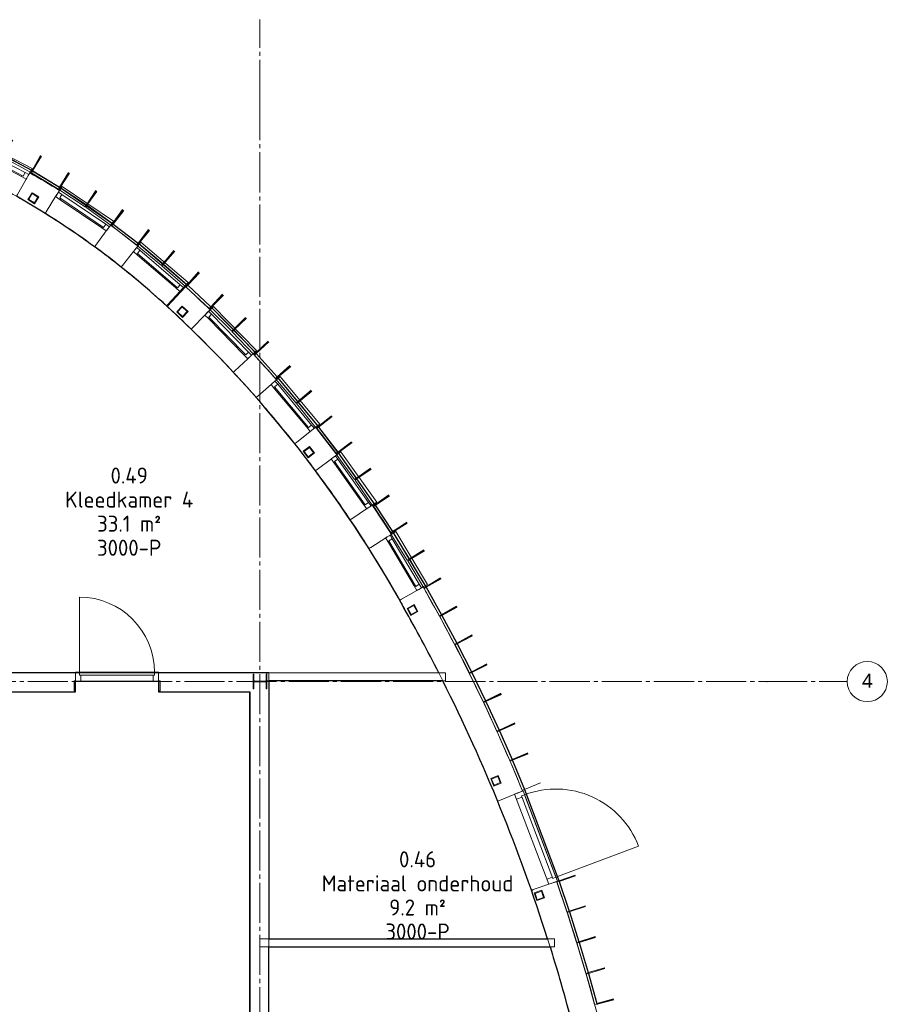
# Model space of a CAD drawing. Header units: millimetres. Extents: x -20518 to 270852, y -121463 to 37725.
# Tile 31 of 33: x 49245 to 60052, y 25265 to 37533. Entities that reach past the tile are written whole.
import ezdxf
from ezdxf.enums import TextEntityAlignment as Align

# ---------------------------------------------------------------- set-up
doc = ezdxf.new("R2010")
doc.units = ezdxf.units.MM
doc.linetypes.add('B0204', pattern=[650, 500, -50, 50, -50])
for name, color, linetype in [('21 Buitenwanden', 3, 'Continuous'), ('21 Buitenwanden Deuren', 7, 'Continuous'), ('21 Buitenwanden Ramen', 7, 'Continuous'), ('22 C Binnenwanden', 2, 'Continuous'), ('28 Draagconstructies', 5, 'Continuous'), ('A Stramien', 8, 'Continuous'), ('Info Algemeen', 7, 'Continuous'), ('X-BT$1----_Ruimtegegevens', 7, 'Continuous')]:
    doc.layers.add(name, color=color, linetype=linetype)
doc.layers.add('BL$8-BVO-polylijn', color=160, linetype='Continuous', plot=False)
doc.layers.add('BL$8-GO--polylijnen', color=10, linetype='Continuous', plot=False)
for name, color, linetype, lineweight in [('X-BT$23A__RuimteElement', 7, 'Continuous', 0), ('X-BT$23F__RuimteElement', 7, 'Continuous', 0), ('X-BT$23m2_RuimteElement', 7, 'Continuous', 0), ('X-BT$23NR__Ruimtenummer', 1, 'Continuous', 0), ('X-BT$23P__Algemeen', 1, 'Continuous', 0)]:
    doc.layers.add(name, color=color, linetype=linetype, lineweight=lineweight)
doc.styles.add('GENERATED_STYLE_2', font='arial.ttf')
doc.styles.add('Isocpeur', font='isocpeur.ttf')

# ---------------------------------------------------------------- blocks, each defined once
blk = doc.blocks.new('Wall_83_1', base_point=(97227, 37216))
at = {"layer": '21 Buitenwanden', "linetype": 'Continuous', "lineweight": 0, "flags": 128}
for points in [[(97227, 37216), (97212, 37190)], [(97212, 37190), (97555, 36999)], [(97569, 37025), (97227, 37216)], [(97555, 36999), (97569, 37025)]]:
    blk.add_lwpolyline(points, dxfattribs=at)
blk = doc.blocks.new('Wall_84_1', base_point=(97920, 36812))
at = {"layer": '21 Buitenwanden', "linetype": 'Continuous', "lineweight": 0, "flags": 128}
for points in [[(97920, 36812), (97903, 36787)], [(98247, 36596), (97920, 36812)], [(97903, 36787), (98230, 36571)], [(98230, 36571), (98247, 36596)]]:
    blk.add_lwpolyline(points, dxfattribs=at)
blk = doc.blocks.new('Wall_85_1', base_point=(98254, 36591))
at = {"layer": '21 Buitenwanden', "linetype": 'Continuous', "lineweight": 0, "flags": 128}
for points in [[(98254, 36591), (98237, 36567)], [(98237, 36567), (98556, 36339)], [(98573, 36364), (98254, 36591)], [(98556, 36339), (98573, 36364)]]:
    blk.add_lwpolyline(points, dxfattribs=at)
blk = doc.blocks.new('Wall_86_1', base_point=(98899, 36114))
at = {"layer": '21 Buitenwanden', "linetype": 'Continuous', "lineweight": 0, "flags": 128}
for points in [[(98899, 36114), (98880, 36091)], [(98880, 36091), (99182, 35842)], [(99201, 35865), (98899, 36114)], [(99182, 35842), (99201, 35865)]]:
    blk.add_lwpolyline(points, dxfattribs=at)
blk = doc.blocks.new('Wall_87_1', base_point=(99208, 35859))
at = {"layer": '21 Buitenwanden', "linetype": 'Continuous', "lineweight": 0, "flags": 128}
for points in [[(99208, 35859), (99188, 35836)], [(99188, 35836), (99483, 35578)], [(99503, 35600), (99208, 35859)], [(99483, 35578), (99503, 35600)]]:
    blk.add_lwpolyline(points, dxfattribs=at)
blk = doc.blocks.new('Wall_88_1', base_point=(99802, 35320))
at = {"layer": '21 Buitenwanden', "linetype": 'Continuous', "lineweight": 0, "flags": 128}
for points in [[(99802, 35320), (99781, 35298)], [(99781, 35298), (100058, 35022)], [(100080, 35043), (99802, 35320)], [(100058, 35022), (100080, 35043)]]:
    blk.add_lwpolyline(points, dxfattribs=at)
blk = doc.blocks.new('Wall_89_1', base_point=(100086, 35037))
at = {"layer": '21 Buitenwanden', "linetype": 'Continuous', "lineweight": 0, "flags": 128}
for points in [[(100086, 35037), (100064, 35016)], [(100064, 35016), (100334, 34731)], [(100355, 34752), (100086, 35037)], [(100334, 34731), (100355, 34752)]]:
    blk.add_lwpolyline(points, dxfattribs=at)
blk = doc.blocks.new('Wall_90_1', base_point=(100629, 34447))
at = {"layer": '21 Buitenwanden', "linetype": 'Continuous', "lineweight": 0, "flags": 128}
for points in [[(100629, 34447), (100606, 34427)], [(100606, 34427), (100859, 34128)], [(100882, 34147), (100629, 34447)], [(100859, 34128), (100882, 34147)]]:
    blk.add_lwpolyline(points, dxfattribs=at)
blk = doc.blocks.new('Wall_91_1', base_point=(100888, 34141))
at = {"layer": '21 Buitenwanden', "linetype": 'Continuous', "lineweight": 0, "flags": 128}
for points in [[(100888, 34141), (100864, 34122)], [(100864, 34122), (101110, 33816)], [(101133, 33835), (100888, 34141)], [(101110, 33816), (101133, 33835)]]:
    blk.add_lwpolyline(points, dxfattribs=at)
blk = doc.blocks.new('Wall_92_1', base_point=(101382, 33509))
at = {"layer": '21 Buitenwanden', "linetype": 'Continuous', "lineweight": 0, "flags": 128}
for points in [[(101382, 33509), (101357, 33491)], [(101611, 33191), (101382, 33509)], [(101357, 33491), (101587, 33173)], [(101587, 33173), (101611, 33191)]]:
    blk.add_lwpolyline(points, dxfattribs=at)
blk = doc.blocks.new('Wall_93_1', base_point=(101616, 33184))
at = {"layer": '21 Buitenwanden', "linetype": 'Continuous', "lineweight": 0, "flags": 128}
for points in [[(101616, 33184), (101592, 33167)], [(101592, 33167), (101814, 32843)], [(101838, 32860), (101616, 33184)], [(101814, 32843), (101838, 32860)]]:
    blk.add_lwpolyline(points, dxfattribs=at)
blk = doc.blocks.new('Wall_94_1', base_point=(102063, 32517))
at = {"layer": '21 Buitenwanden', "linetype": 'Continuous', "lineweight": 0, "flags": 128}
for points in [[(102063, 32517), (102037, 32501)], [(102270, 32184), (102063, 32517)], [(102037, 32501), (102244, 32168)], [(102244, 32168), (102270, 32184)]]:
    blk.add_lwpolyline(points, dxfattribs=at)
blk = doc.blocks.new('Wall_95_1', base_point=(102274, 32177))
at = {"layer": '21 Buitenwanden', "linetype": 'Continuous', "lineweight": 0, "flags": 128}
for points in [[(102274, 32177), (102249, 32161)], [(102249, 32161), (102448, 31824)], [(102474, 31839), (102274, 32177)], [(102448, 31824), (102474, 31839)]]:
    blk.add_lwpolyline(points, dxfattribs=at)
blk = doc.blocks.new('Wall_151_1', base_point=(102719, 30718))
at = {"layer": '22 C Binnenwanden', "linetype": 'Continuous', "lineweight": 0, "flags": 128}
for points in [[(102719, 30768), (100494, 30768)], [(100494, 30668), (100494, 30768)], [(102719, 30668), (102719, 30768)], [(100494, 30668), (102719, 30668)]]:
    blk.add_lwpolyline(points, dxfattribs=at)
blk = doc.blocks.new('Wall_166_1', base_point=(104078, 27350))
at = {"layer": '22 C Binnenwanden', "linetype": 'Continuous', "lineweight": 0, "flags": 128}
for points in [[(104078, 27450), (100409, 27450)], [(100409, 27450), (100409, 27350)], [(104078, 27350), (104078, 27450)], [(100409, 27350), (104078, 27350)]]:
    blk.add_lwpolyline(points, dxfattribs=at)
blk = doc.blocks.new('R1a metaal 16_2')
at = {"layer": '21 Buitenwanden Ramen', "linetype": 'Continuous', "lineweight": 0}
for p, q in [((-384, 25), (-386, 85)), ((-386, 85), (386, 85)), ((-383, 0), (-330, 0)), ((-381, -65), (-383, 0)), ((-383, 0), (-383, -13)), ((-330, 0), (-330, -50)), ((-330, 0), (330, 0)), ((330, -50), (330, 0)), ((330, 0), (383, 0)), ((383, 0), (381, -65)), ((383, 0), (383, -13)), ((386, 85), (384, 25)), ((-383, -13), (-382, -41)), ((-382, -41), (-382, -51)), ((-382, -51), (-381, -65)), ((-313, -65), (-381, -65)), ((-330, -50), (-313, -50)), ((-330, -50), (330, -50)), ((-330, -50), (330, -50)), ((-313, -50), (-313, -65)), ((313, -65), (-313, -65)), ((313, -65), (313, -50)), ((313, -50), (330, -50)), ((381, -65), (313, -65)), ((382, -51), (381, -65)), ((383, -13), (382, -41)), ((382, -41), (382, -51))]:
    blk.add_line(p, q, dxfattribs=at)
blk.add_arc((0, -10583), 10278, 87.9254, 92.0746, dxfattribs=at)
blk.add_arc((0, -10583), 10278, 87.9254, 92.0746, dxfattribs=at)
blk = doc.blocks.new('R1a metaal 16_3')
at = {"layer": '21 Buitenwanden Ramen', "linetype": 'Continuous', "lineweight": 0}
for p, q in [((-384, 25), (-386, 85)), ((-386, 85), (386, 85)), ((-383, 0), (-330, 0)), ((-381, -65), (-383, 0)), ((-383, 0), (-383, -13)), ((-330, 0), (-330, -50)), ((-330, 0), (330, 0)), ((330, -50), (330, 0)), ((330, 0), (383, 0)), ((383, 0), (381, -65)), ((383, 0), (383, -13)), ((386, 85), (384, 25)), ((-383, -13), (-382, -41)), ((-382, -41), (-382, -51)), ((-382, -51), (-381, -65)), ((-313, -65), (-381, -65)), ((-330, -50), (-313, -50)), ((-330, -50), (330, -50)), ((-330, -50), (330, -50)), ((-313, -50), (-313, -65)), ((313, -65), (-313, -65)), ((313, -65), (313, -50)), ((313, -50), (330, -50)), ((381, -65), (313, -65)), ((382, -51), (381, -65)), ((383, -13), (382, -41)), ((382, -41), (382, -51))]:
    blk.add_line(p, q, dxfattribs=at)
blk.add_arc((0, -10583), 10278, 87.9254, 92.0746, dxfattribs=at)
blk.add_arc((0, -10583), 10278, 87.9254, 92.0746, dxfattribs=at)
blk = doc.blocks.new('R1a metaal 16_4')
at = {"layer": '21 Buitenwanden Ramen', "linetype": 'Continuous', "lineweight": 0}
for p, q in [((-384, 25), (-386, 85)), ((-386, 85), (386, 85)), ((-383, 0), (-330, 0)), ((-381, -65), (-383, 0)), ((-383, 0), (-383, -13)), ((-330, 0), (-330, -50)), ((-330, 0), (330, 0)), ((330, -50), (330, 0)), ((330, 0), (383, 0)), ((383, 0), (381, -65)), ((383, 0), (383, -13)), ((386, 85), (384, 25)), ((-383, -13), (-382, -41)), ((-382, -41), (-382, -51)), ((-382, -51), (-381, -65)), ((-313, -65), (-381, -65)), ((-330, -50), (-313, -50)), ((-330, -50), (330, -50)), ((-330, -50), (330, -50)), ((-313, -50), (-313, -65)), ((313, -65), (-313, -65)), ((313, -65), (313, -50)), ((313, -50), (330, -50)), ((381, -65), (313, -65)), ((382, -51), (381, -65)), ((383, -13), (382, -41)), ((382, -41), (382, -51))]:
    blk.add_line(p, q, dxfattribs=at)
blk.add_arc((0, -10583), 10278, 87.9254, 92.0746, dxfattribs=at)
blk.add_arc((0, -10583), 10278, 87.9254, 92.0746, dxfattribs=at)
blk = doc.blocks.new('R1a metaal 16_5')
at = {"layer": '21 Buitenwanden Ramen', "linetype": 'Continuous', "lineweight": 0}
for p, q in [((-384, 25), (-386, 85)), ((-386, 85), (386, 85)), ((-383, 0), (-330, 0)), ((-381, -65), (-383, 0)), ((-383, 0), (-383, -13)), ((-330, 0), (-330, -50)), ((-330, 0), (330, 0)), ((330, -50), (330, 0)), ((330, 0), (383, 0)), ((383, 0), (381, -65)), ((383, 0), (383, -13)), ((386, 85), (384, 25)), ((-383, -13), (-382, -41)), ((-382, -41), (-382, -51)), ((-382, -51), (-381, -65)), ((-313, -65), (-381, -65)), ((-330, -50), (-313, -50)), ((-330, -50), (330, -50)), ((-330, -50), (330, -50)), ((-313, -50), (-313, -65)), ((313, -65), (-313, -65)), ((313, -65), (313, -50)), ((313, -50), (330, -50)), ((381, -65), (313, -65)), ((382, -51), (381, -65)), ((383, -13), (382, -41)), ((382, -41), (382, -51))]:
    blk.add_line(p, q, dxfattribs=at)
blk.add_arc((0, -10583), 10278, 87.9254, 92.0746, dxfattribs=at)
blk.add_arc((0, -10583), 10278, 87.9254, 92.0746, dxfattribs=at)
blk = doc.blocks.new('Wall_200_1', base_point=(99445, 35611))
at = {"layer": '21 Buitenwanden', "linetype": 'Continuous', "lineweight": 0}
for p, q in [((95752, 37807), (95744, 37783)), ((95723, 37722), (95650, 37513)), ((95727, 37735), (95723, 37722)), ((95730, 37744), (95727, 37735)), ((95740, 37771), (95730, 37744)), ((95744, 37783), (95740, 37771)), ((95646, 37501), (95642, 37489)), ((95650, 37513), (95646, 37501)), ((96433, 37447), (96346, 37244)), ((96439, 37460), (96433, 37447)), ((96443, 37469), (96439, 37460)), ((96454, 37495), (96443, 37469)), ((96459, 37507), (96454, 37495)), ((96469, 37530), (96459, 37507)), ((96845, 37318), (96833, 37292)), ((96850, 37329), (96845, 37318)), ((96861, 37352), (96850, 37329)), ((96341, 37232), (96336, 37221)), ((96346, 37244), (96341, 37232)), ((96822, 37271), (96727, 37071)), ((96828, 37283), (96822, 37271)), ((96833, 37292), (96828, 37283)), ((96722, 37060), (96716, 37049)), ((96727, 37071), (96722, 37060)), ((97504, 36930), (97497, 36918)), ((97509, 36938), (97504, 36930)), ((97523, 36963), (97509, 36938)), ((97530, 36974), (97523, 36963)), ((97542, 36996), (97530, 36974)), ((97497, 36918), (97388, 36726)), ((97382, 36715), (97376, 36704)), ((97388, 36726), (97382, 36715)), ((97864, 36699), (97747, 36511)), ((97872, 36710), (97864, 36699)), ((97877, 36719), (97872, 36710)), ((97892, 36743), (97877, 36719)), ((97899, 36754), (97892, 36743)), ((97912, 36775), (97899, 36754)), ((97740, 36501), (97734, 36490)), ((97747, 36511), (97740, 36501)), ((98534, 36324), (98526, 36314)), ((98548, 36344), (98534, 36324)), ((98495, 36272), (98365, 36093)), ((98504, 36283), (98495, 36272)), ((98509, 36291), (98504, 36283)), ((98526, 36314), (98509, 36291)), ((98357, 36083), (98350, 36073)), ((98365, 36093), (98357, 36083)), ((98889, 36084), (98874, 36065)), ((98833, 36014), (98696, 35841)), ((98842, 36025), (98833, 36014)), ((98848, 36033), (98842, 36025)), ((98866, 36055), (98848, 36033)), ((98874, 36065), (98866, 36055)), ((98688, 35831), (98680, 35821)), ((98696, 35841), (98688, 35831)), ((99473, 35585), (99456, 35566)), ((99412, 35519), (99263, 35356)), ((99422, 35529), (99412, 35519)), ((99429, 35536), (99422, 35529)), ((99448, 35557), (99429, 35536)), ((99456, 35566), (99448, 35557)), ((99254, 35347), (99246, 35338)), ((99263, 35356), (99254, 35347))]:
    blk.add_line(p, q, dxfattribs=at)
for radius, start, end in [(10614, 70.9407, 72.9797), (10278, 70.9407, 72.959), (10614, 64.4674, 66.7914), (10278, 64.4674, 66.7914), (10614, 57.9925, 60.3181), (10278, 57.9925, 60.3181), (10614, 51.5292, 53.8432), (10278, 51.5292, 53.8432)]:
    blk.add_arc((92286, 27774), radius, start, end, dxfattribs=at)
at = {"layer": '21 Buitenwanden Ramen', "linetype": 'Continuous', "lineweight": 0, "zscale": 1000}
for name, p, rotation in [('R1a metaal 16_5', (96101, 37645), 338.8660428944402), ('R1a metaal 16_4', (97190, 37152), 332.3927291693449), ('R1a metaal 16_3', (98216, 36539), 325.9178678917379)]:
    blk.add_blockref(name, p, dxfattribs=dict(at, rotation=rotation))
at = {"layer": '21 Buitenwanden Ramen', "linetype": 'Continuous', "lineweight": 0, "xscale": -1, "zscale": 1000, "rotation": 319.4545276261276}
blk.add_blockref('R1a metaal 16_2', (99165, 35816), dxfattribs=at)
blk = doc.blocks.new('R1a metaal 16_6')
at = {"layer": '21 Buitenwanden Ramen', "linetype": 'Continuous', "lineweight": 0}
for p, q in [((-383, 25), (-385, 85)), ((-385, 85), (385, 85)), ((-383, 0), (-330, 0)), ((-381, -65), (-383, 0)), ((-383, 0), (-382, -13)), ((-330, 0), (-330, -50)), ((-330, 0), (330, 0)), ((330, -50), (330, 0)), ((330, 0), (383, 0)), ((383, 0), (381, -65)), ((383, 0), (382, -13)), ((385, 85), (383, 25)), ((-382, -13), (-382, -41)), ((-382, -41), (-381, -51)), ((-381, -51), (-381, -65)), ((-313, -65), (-381, -65)), ((-330, -50), (-313, -50)), ((-330, -50), (330, -50)), ((-330, -50), (330, -50)), ((-313, -50), (-313, -65)), ((313, -65), (-313, -65)), ((313, -65), (313, -50)), ((313, -50), (330, -50)), ((381, -65), (313, -65)), ((382, -41), (381, -51)), ((381, -51), (381, -65)), ((382, -13), (382, -41))]:
    blk.add_line(p, q, dxfattribs=at)
blk.add_arc((0, -15208), 14902, 88.5588, 91.4412, dxfattribs=at)
blk.add_arc((0, -15208), 14902, 88.5588, 91.4412, dxfattribs=at)
blk = doc.blocks.new('R1a metaal 16_7')
at = {"layer": '21 Buitenwanden Ramen', "linetype": 'Continuous', "lineweight": 0}
for p, q in [((-383, 25), (-385, 85)), ((-385, 85), (385, 85)), ((-383, 0), (-330, 0)), ((-381, -65), (-383, 0)), ((-383, 0), (-382, -13)), ((-330, 0), (-330, -50)), ((-330, 0), (330, 0)), ((330, -50), (330, 0)), ((330, 0), (383, 0)), ((383, 0), (381, -65)), ((383, 0), (382, -13)), ((385, 85), (383, 25)), ((-382, -13), (-382, -41)), ((-382, -41), (-381, -51)), ((-381, -51), (-381, -65)), ((-313, -65), (-381, -65)), ((-330, -50), (-313, -50)), ((-330, -50), (330, -50)), ((-330, -50), (330, -50)), ((-313, -50), (-313, -65)), ((313, -65), (-313, -65)), ((313, -65), (313, -50)), ((313, -50), (330, -50)), ((381, -65), (313, -65)), ((382, -41), (381, -51)), ((381, -51), (381, -65)), ((382, -13), (382, -41))]:
    blk.add_line(p, q, dxfattribs=at)
blk.add_arc((0, -15208), 14902, 88.5588, 91.4412, dxfattribs=at)
blk.add_arc((0, -15208), 14902, 88.5588, 91.4412, dxfattribs=at)
blk = doc.blocks.new('R1a metaal 16_8')
at = {"layer": '21 Buitenwanden Ramen', "linetype": 'Continuous', "lineweight": 0}
for p, q in [((-383, 25), (-385, 85)), ((-385, 85), (385, 85)), ((-383, 0), (-330, 0)), ((-381, -65), (-383, 0)), ((-383, 0), (-382, -13)), ((-330, 0), (-330, -50)), ((-330, 0), (330, 0)), ((330, -50), (330, 0)), ((330, 0), (383, 0)), ((383, 0), (381, -65)), ((383, 0), (382, -13)), ((385, 85), (383, 25)), ((-382, -13), (-382, -41)), ((-382, -41), (-381, -51)), ((-381, -51), (-381, -65)), ((-313, -65), (-381, -65)), ((-330, -50), (-313, -50)), ((-330, -50), (330, -50)), ((-330, -50), (330, -50)), ((-313, -50), (-313, -65)), ((313, -65), (-313, -65)), ((313, -65), (313, -50)), ((313, -50), (330, -50)), ((381, -65), (313, -65)), ((382, -41), (381, -51)), ((381, -51), (381, -65)), ((382, -13), (382, -41))]:
    blk.add_line(p, q, dxfattribs=at)
blk.add_arc((0, -15208), 14902, 88.5588, 91.4412, dxfattribs=at)
blk.add_arc((0, -15208), 14902, 88.5588, 91.4412, dxfattribs=at)
blk = doc.blocks.new('R1a metaal 16_9')
at = {"layer": '21 Buitenwanden Ramen', "linetype": 'Continuous', "lineweight": 0}
for p, q in [((-383, 25), (-385, 85)), ((-385, 85), (385, 85)), ((-383, 0), (-330, 0)), ((-381, -65), (-383, 0)), ((-383, 0), (-382, -13)), ((-330, 0), (-330, -50)), ((-330, 0), (330, 0)), ((330, -50), (330, 0)), ((330, 0), (383, 0)), ((383, 0), (381, -65)), ((383, 0), (382, -13)), ((385, 85), (383, 25)), ((-382, -13), (-382, -41)), ((-382, -41), (-381, -51)), ((-381, -51), (-381, -65)), ((-313, -65), (-381, -65)), ((-330, -50), (-313, -50)), ((-330, -50), (330, -50)), ((-330, -50), (330, -50)), ((-313, -50), (-313, -65)), ((313, -65), (-313, -65)), ((313, -65), (313, -50)), ((313, -50), (330, -50)), ((381, -65), (313, -65)), ((382, -41), (381, -51)), ((381, -51), (381, -65)), ((382, -13), (382, -41))]:
    blk.add_line(p, q, dxfattribs=at)
blk.add_arc((0, -15208), 14902, 88.5588, 91.4412, dxfattribs=at)
blk.add_arc((0, -15208), 14902, 88.5588, 91.4412, dxfattribs=at)
blk = doc.blocks.new('Wall_201_1', base_point=(102500, 31731))
at = {"layer": '21 Buitenwanden', "linetype": 'Continuous', "lineweight": 0}
for p, q in [((99723, 35224), (99569, 35066)), ((99733, 35234), (99723, 35224)), ((99740, 35242), (99733, 35234)), ((99760, 35262), (99740, 35242)), ((99769, 35271), (99760, 35262)), ((99786, 35289), (99769, 35271)), ((99561, 35057), (99552, 35048)), ((99569, 35066), (99561, 35057)), ((100304, 34724), (100294, 34715)), ((100322, 34741), (100304, 34724)), ((100256, 34679), (100094, 34529)), ((100266, 34689), (100256, 34679)), ((100274, 34696), (100266, 34689)), ((100294, 34715), (100274, 34696)), ((100085, 34520), (100076, 34512)), ((100094, 34529), (100085, 34520)), ((100546, 34358), (100380, 34213)), ((100556, 34368), (100546, 34358)), ((100564, 34374), (100556, 34368)), ((100585, 34393), (100564, 34374)), ((100595, 34401), (100585, 34393)), ((100614, 34418), (100595, 34401)), ((100370, 34204), (100361, 34196)), ((100380, 34213), (100370, 34204)), ((101034, 33773), (100861, 33636)), ((101045, 33782), (101034, 33773)), ((101053, 33788), (101045, 33782)), ((101075, 33805), (101053, 33788)), ((101085, 33813), (101075, 33805)), ((101105, 33829), (101085, 33813)), ((100851, 33628), (100841, 33620)), ((100861, 33636), (100851, 33628)), ((101297, 33431), (101120, 33299)), ((101308, 33440), (101297, 33431)), ((101316, 33445), (101308, 33440)), ((101339, 33462), (101316, 33445)), ((101349, 33470), (101339, 33462)), ((101369, 33485), (101349, 33470)), ((101110, 33291), (101100, 33284)), ((101120, 33299), (101110, 33291)), ((101737, 32809), (101554, 32686)), ((101749, 32817), (101737, 32809)), ((101757, 32823), (101749, 32817)), ((101781, 32838), (101757, 32823)), ((101791, 32846), (101781, 32838)), ((101812, 32859), (101791, 32846)), ((101544, 32679), (101533, 32672)), ((101554, 32686), (101544, 32679)), ((101974, 32446), (101787, 32329)), ((101985, 32454), (101974, 32446)), ((101994, 32459), (101985, 32454)), ((102018, 32474), (101994, 32459)), ((102029, 32481), (102018, 32474)), ((102050, 32494), (102029, 32481)), ((101776, 32322), (101765, 32315)), ((101787, 32329), (101776, 32322)), ((102364, 31792), (102171, 31684)), ((102376, 31799), (102364, 31792)), ((102385, 31804), (102376, 31799)), ((102409, 31817), (102385, 31804)), ((102420, 31824), (102409, 31817)), ((102442, 31836), (102420, 31824)), ((102160, 31677), (102149, 31671)), ((102171, 31684), (102160, 31677))]:
    blk.add_line(p, q, dxfattribs=at)
at = {"layer": '21 Buitenwanden', "linetype": 'Continuous', "lineweight": 0, "flags": 128}
blk.add_lwpolyline([(99482, 35577), (99254, 35330)], dxfattribs=at)
at = {"layer": '21 Buitenwanden', "linetype": 'Continuous', "lineweight": 0}
for radius, start, end in [(15238, 45.7856, 47.3603), (14902, 45.7856, 47.3603), (15238, 41.2664, 42.9031), (14902, 41.2664, 42.9031), (15238, 36.7521, 38.3839), (14902, 36.7521, 38.3839), (15238, 32.2321, 33.8696), (14902, 32.2321, 33.8696), (15238, 28.8986, 29.3496), (14902, 28.8934, 29.3496)]:
    blk.add_arc((89160, 24367), radius, start, end, dxfattribs=at)
at = {"layer": '21 Buitenwanden Ramen', "linetype": 'Continuous', "lineweight": 0, "zscale": 1000}
for name, p, rotation in [('R1a metaal 16_9', (100036, 34997), 314.3443688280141), ('R1a metaal 16_8', (100840, 34107), 309.8251327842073), ('R1a metaal 16_6', (102224, 32152), 300.7908307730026)]:
    blk.add_blockref(name, p, dxfattribs=dict(at, rotation=rotation))
at = {"layer": '21 Buitenwanden Ramen', "linetype": 'Continuous', "lineweight": 0, "xscale": -0.9999999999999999, "zscale": 1000, "rotation": 305.3108055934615}
blk.add_blockref('R1a metaal 16_7', (101570, 33158), dxfattribs=at)
blk = doc.blocks.new('D1b blicht bu h 16_2')
at = {"layer": '21 Buitenwanden Deuren', "linetype": 'Continuous', "lineweight": 0}
for p, q in [((-600, 0), (-603, -114)), ((-601, -31), (-600, 0)), ((-600, 0), (600, 0)), ((-533, -74), (-533, 0)), ((533, -74), (533, 0)), ((603, -114), (600, 0)), ((601, -31), (600, 0)), ((-603, -107), (-602, -69)), ((-603, -114), (603, -114)), ((-602, -69), (-601, -41)), ((-601, -41), (-601, -31)), ((550, -74), (-550, -74)), ((-550, -74), (-550, -114)), ((-550, -114), (550, -114)), ((-550, -114), (-550, -1214)), ((550, -114), (550, -74)), ((601, -41), (601, -31)), ((602, -69), (601, -41)), ((603, -107), (602, -69))]:
    blk.add_line(p, q, dxfattribs=at)
blk.add_arc((-550, -114), 1100, 270, 0, dxfattribs=at)
blk = doc.blocks.new('Wall_202_1', base_point=(104645, 26382))
at = {"layer": '21 Buitenwanden', "linetype": 'Continuous', "lineweight": 0}
for p, q in [((103582, 29254), (103393, 29176)), ((103610, 29266), (103582, 29254)), ((103619, 29269), (103610, 29266)), ((103645, 29280), (103619, 29269)), ((103680, 29294), (103645, 29280)), ((103381, 29172), (103370, 29167)), ((103393, 29176), (103381, 29172)), ((104007, 28132), (103814, 28065)), ((104036, 28142), (104007, 28132)), ((104045, 28145), (104036, 28142)), ((104072, 28154), (104045, 28145)), ((104108, 28167), (104072, 28154)), ((103802, 28060), (103790, 28056)), ((103814, 28065), (103802, 28060))]:
    blk.add_line(p, q, dxfattribs=at)
for radius, start, end in [(22029, 22.3152, 29.3616), (21693, 22.3152, 29.3652), (22029, 14.3283, 19.1785), (21693, 14.3268, 19.1785)]:
    blk.add_arc((83301, 20930), radius, start, end, dxfattribs=at)
at = {"layer": '21 Buitenwanden Deuren', "linetype": 'Continuous', "lineweight": 0, "zscale": 1000, "rotation": 110.7468788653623}
blk.add_blockref('D1b blicht bu h 16_2', (103794, 28693), dxfattribs=at)
blk = doc.blocks.new('Wall_278_1', base_point=(98111, 30542))
at = {"layer": '22 C Binnenwanden', "linetype": 'Continuous', "lineweight": 0, "flags": 128}
for points in [[(98111, 30665), (98093, 30665)], [(98093, 30665), (98093, 30542)], [(98111, 30542), (98111, 30665)], [(98093, 30542), (98111, 30542)]]:
    blk.add_lwpolyline(points, dxfattribs=at)
blk = doc.blocks.new('Wall_279_1', base_point=(99147, 30665))
at = {"layer": '22 C Binnenwanden', "linetype": 'Continuous', "lineweight": 0, "flags": 128}
for points in [[(99147, 30665), (99147, 30542)], [(99165, 30665), (99147, 30665)], [(99165, 30542), (99165, 30665)], [(99147, 30542), (99165, 30542)]]:
    blk.add_lwpolyline(points, dxfattribs=at)
blk = doc.blocks.new('Wall_433_1', base_point=(97577, 37021))
at = {"layer": '21 Buitenwanden', "linetype": 'Continuous', "lineweight": 0, "flags": 128}
for points in [[(97577, 37021), (97562, 36995)], [(97562, 36995), (97897, 36792)], [(97912, 36817), (97577, 37021)], [(97897, 36792), (97912, 36817)]]:
    blk.add_lwpolyline(points, dxfattribs=at)
blk = doc.blocks.new('Wall_434_1', base_point=(98581, 36358))
at = {"layer": '21 Buitenwanden', "linetype": 'Continuous', "lineweight": 0, "flags": 128}
for points in [[(98581, 36358), (98562, 36334)], [(98562, 36334), (98873, 36096)], [(98892, 36119), (98581, 36358)], [(98873, 36096), (98892, 36119)]]:
    blk.add_lwpolyline(points, dxfattribs=at)
blk = doc.blocks.new('Wall_435_1', base_point=(99509, 35594))
at = {"layer": '21 Buitenwanden', "linetype": 'Continuous', "lineweight": 0, "flags": 128}
for points in [[(99509, 35594), (99489, 35572)], [(99795, 35326), (99509, 35594)], [(99489, 35572), (99775, 35304)], [(99775, 35304), (99795, 35326)]]:
    blk.add_lwpolyline(points, dxfattribs=at)
blk = doc.blocks.new('Wall_436_1', base_point=(100361, 34745))
at = {"layer": '21 Buitenwanden', "linetype": 'Continuous', "lineweight": 0, "flags": 128}
for points in [[(100361, 34745), (100339, 34725)], [(100339, 34725), (100601, 34433)], [(100623, 34453), (100361, 34745)], [(100601, 34433), (100623, 34453)]]:
    blk.add_lwpolyline(points, dxfattribs=at)
blk = doc.blocks.new('Wall_437_1', base_point=(101139, 33828))
at = {"layer": '21 Buitenwanden', "linetype": 'Continuous', "lineweight": 0, "flags": 128}
for points in [[(101139, 33828), (101115, 33810)], [(101115, 33810), (101352, 33498)], [(101376, 33516), (101139, 33828)], [(101352, 33498), (101376, 33516)]]:
    blk.add_lwpolyline(points, dxfattribs=at)
blk = doc.blocks.new('Wall_438_1', base_point=(101843, 32853))
at = {"layer": '21 Buitenwanden', "linetype": 'Continuous', "lineweight": 0, "flags": 128}
for points in [[(101843, 32853), (101818, 32837)], [(101818, 32837), (102033, 32508)], [(102058, 32525), (101843, 32853)], [(102033, 32508), (102058, 32525)]]:
    blk.add_lwpolyline(points, dxfattribs=at)
blk = doc.blocks.new('Wall_439_1', base_point=(102478, 31832))
at = {"layer": '21 Buitenwanden', "linetype": 'Continuous', "lineweight": 0, "flags": 128}
for points in [[(102478, 31832), (102452, 31817)], [(102452, 31817), (102645, 31475)], [(102671, 31490), (102478, 31832)], [(102645, 31475), (102671, 31490)]]:
    blk.add_lwpolyline(points, dxfattribs=at)
blk = doc.blocks.new('Wall_440_1', base_point=(102675, 31482))
at = {"layer": '21 Buitenwanden', "linetype": 'Continuous', "lineweight": 0, "flags": 128}
for points in [[(102675, 31482), (102649, 31468)], [(102649, 31468), (102834, 31122)], [(102860, 31137), (102675, 31482)], [(102834, 31122), (102860, 31137)]]:
    blk.add_lwpolyline(points, dxfattribs=at)
blk = doc.blocks.new('Wall_441_1', base_point=(102864, 31129))
at = {"layer": '21 Buitenwanden', "linetype": 'Continuous', "lineweight": 0, "flags": 128}
for points in [[(102864, 31129), (102838, 31115)], [(102838, 31115), (103016, 30766)], [(103043, 30779), (102864, 31129)], [(103016, 30766), (103043, 30779)]]:
    blk.add_lwpolyline(points, dxfattribs=at)
blk = doc.blocks.new('Wall_442_1', base_point=(103047, 30771))
at = {"layer": '21 Buitenwanden', "linetype": 'Continuous', "lineweight": 0, "flags": 128}
for points in [[(103047, 30771), (103020, 30758)], [(103020, 30758), (103193, 30402)], [(103220, 30415), (103047, 30771)], [(103193, 30402), (103220, 30415)]]:
    blk.add_lwpolyline(points, dxfattribs=at)
blk = doc.blocks.new('Wall_443_1', base_point=(103224, 30407))
at = {"layer": '21 Buitenwanden', "linetype": 'Continuous', "lineweight": 0, "flags": 128}
for points in [[(103224, 30407), (103196, 30394)], [(103196, 30394), (103361, 30038)], [(103388, 30051), (103224, 30407)], [(103361, 30038), (103388, 30051)]]:
    blk.add_lwpolyline(points, dxfattribs=at)
blk = doc.blocks.new('Wall_444_1', base_point=(103392, 30042))
at = {"layer": '21 Buitenwanden', "linetype": 'Continuous', "lineweight": 0, "flags": 128}
for points in [[(103392, 30042), (103364, 30030)], [(103364, 30030), (103522, 29672)], [(103549, 29684), (103392, 30042)], [(103522, 29672), (103549, 29684)]]:
    blk.add_lwpolyline(points, dxfattribs=at)
blk = doc.blocks.new('Wall_445_1', base_point=(103553, 29675))
at = {"layer": '21 Buitenwanden', "linetype": 'Continuous', "lineweight": 0, "flags": 128}
for points in [[(103553, 29675), (103525, 29664)], [(103525, 29664), (103676, 29302)], [(103704, 29314), (103553, 29675)], [(103676, 29302), (103704, 29314)]]:
    blk.add_lwpolyline(points, dxfattribs=at)
blk = doc.blocks.new('Wall_446_1', base_point=(104135, 28168))
at = {"layer": '21 Buitenwanden', "linetype": 'Continuous', "lineweight": 0, "flags": 128}
for points in [[(104135, 28168), (104106, 28158)], [(104106, 28158), (104231, 27787)], [(104260, 27796), (104135, 28168)], [(104231, 27787), (104260, 27796)]]:
    blk.add_lwpolyline(points, dxfattribs=at)
blk = doc.blocks.new('Wall_447_1', base_point=(104263, 27788))
at = {"layer": '21 Buitenwanden', "linetype": 'Continuous', "lineweight": 0, "flags": 128}
for points in [[(104263, 27788), (104234, 27779)], [(104234, 27779), (104353, 27405)], [(104382, 27414), (104263, 27788)], [(104353, 27405), (104382, 27414)]]:
    blk.add_lwpolyline(points, dxfattribs=at)
blk = doc.blocks.new('Wall_448_1', base_point=(104384, 27406))
at = {"layer": '21 Buitenwanden', "linetype": 'Continuous', "lineweight": 0, "flags": 128}
for points in [[(104384, 27406), (104355, 27397)], [(104355, 27397), (104468, 27021)], [(104497, 27030), (104384, 27406)], [(104468, 27021), (104497, 27030)]]:
    blk.add_lwpolyline(points, dxfattribs=at)
blk = doc.blocks.new('Wall_449_1', base_point=(104499, 27022))
at = {"layer": '21 Buitenwanden', "linetype": 'Continuous', "lineweight": 0, "flags": 128}
for points in [[(104499, 27022), (104471, 27013)], [(104471, 27013), (104577, 26636)], [(104606, 26644), (104499, 27022)], [(104577, 26636), (104606, 26644)]]:
    blk.add_lwpolyline(points, dxfattribs=at)
blk = doc.blocks.new('D1a bi h 16_35')
at = {"layer": '21 Buitenwanden Deuren', "linetype": 'Continuous', "lineweight": 0}
for p, q in [((-467, 0), (-467, 934)), ((-517, 0), (-450, 0)), ((-517, 0), (-517, -9)), ((-467, 0), (467, 0)), ((-467, -40), (-467, 0)), ((450, 0), (517, 0)), ((467, 0), (467, -40)), ((517, 0), (517, -9)), ((-517, -9), (-517, -84)), ((-517, -84), (-517, -106)), ((-517, -106), (-517, -114)), ((-517, -114), (-450, -114)), ((467, -40), (-467, -40)), ((-450, -40), (-450, -114)), ((450, -40), (450, -114)), ((450, -114), (517, -114)), ((517, -9), (517, -84)), ((517, -84), (517, -106)), ((517, -106), (517, -114))]:
    blk.add_line(p, q, dxfattribs=at)
blk.add_arc((-467, 0), 934, 0, 90, dxfattribs=at)
blk = doc.blocks.new('D1a bi h 16_36')
at = {"layer": '21 Buitenwanden Deuren', "linetype": 'Continuous', "lineweight": 0}
for p, q in [((-467, 0), (-467, 934)), ((-517, 0), (-450, 0)), ((-517, 0), (-517, -9)), ((-467, 0), (467, 0)), ((-467, -40), (-467, 0)), ((450, 0), (517, 0)), ((467, 0), (467, -40)), ((517, 0), (517, -9)), ((-517, -9), (-517, -84)), ((-517, -84), (-517, -106)), ((-517, -106), (-517, -114)), ((-517, -114), (-450, -114)), ((467, -40), (-467, -40)), ((-450, -40), (-450, -114)), ((450, -40), (450, -114)), ((450, -114), (517, -114)), ((517, -9), (517, -84)), ((517, -84), (517, -106)), ((517, -106), (517, -114))]:
    blk.add_line(p, q, dxfattribs=at)
blk.add_arc((-467, 0), 934, 0, 90, dxfattribs=at)
blk = doc.blocks.new('D1a bi h 16_37')
at = {"layer": '21 Buitenwanden Deuren', "linetype": 'Continuous', "lineweight": 0}
for p, q in [((-467, 0), (-467, 934)), ((-517, 0), (-450, 0)), ((-517, 0), (-517, -114)), ((-467, 0), (467, 0)), ((-467, -40), (-467, 0)), ((450, 0), (517, 0)), ((467, 0), (467, -40)), ((517, -114), (517, 0)), ((-517, -7), (-517, -19.5)), ((-517, -19.5), (-517, -32)), ((-517, -32), (-517, -107)), ((-517, -107), (-517, -114)), ((-517, -114), (-450, -114)), ((467, -40), (-467, -40)), ((-450, -40), (-450, -114)), ((450, -40), (450, -114)), ((450, -114), (517, -114)), ((517, -7), (517, -19.5)), ((517, -19.5), (517, -32)), ((517, -32), (517, -107)), ((517, -107), (517, -114))]:
    blk.add_line(p, q, dxfattribs=at)
blk.add_arc((-467, 0), 934, 0, 90, dxfattribs=at)
blk = doc.blocks.new('Wall_560_1', base_point=(85858, 30657))
at = {"layer": '21 Buitenwanden', "linetype": 'Continuous', "lineweight": 0}
for p, q in [((88080, 30768), (88080, 30755)), ((88080, 30755), (88080, 30743)), ((88080, 30743), (88080, 30668)), ((89114, 30768), (89114, 30755)), ((89114, 30755), (89114, 30743)), ((89114, 30743), (89114, 30668)), ((89579, 30768), (89579, 30755)), ((89579, 30755), (89579, 30743)), ((89579, 30743), (89579, 30668)), ((90613, 30768), (90613, 30755)), ((90613, 30755), (90613, 30743)), ((90613, 30743), (90613, 30668)), ((98110, 30768), (98110, 30755)), ((98110, 30755), (98110, 30743)), ((98110, 30743), (98110, 30668)), ((99144, 30768), (99144, 30755)), ((99144, 30755), (99144, 30743)), ((99144, 30743), (99144, 30668)), ((88080, 30668), (88080, 30644)), ((88080, 30644), (88080, 30635)), ((88080, 30635), (88080, 30560)), ((88080, 30560), (88080, 30538)), ((89114, 30668), (89114, 30644)), ((89114, 30644), (89114, 30635)), ((89114, 30635), (89114, 30560)), ((89114, 30560), (89114, 30538)), ((89579, 30668), (89579, 30644)), ((89579, 30644), (89579, 30635)), ((89579, 30635), (89579, 30560)), ((89579, 30560), (89579, 30538)), ((90613, 30668), (90613, 30644)), ((90613, 30644), (90613, 30635)), ((90613, 30635), (90613, 30560)), ((90613, 30560), (90613, 30538)), ((98110, 30668), (98110, 30661)), ((98110, 30661), (98110, 30635)), ((98110, 30635), (98110, 30560)), ((98110, 30560), (98110, 30538)), ((99144, 30668), (99144, 30661)), ((99144, 30661), (99144, 30635)), ((99144, 30635), (99144, 30560)), ((99144, 30560), (99144, 30538)), ((88080, 30538), (88080, 30530)), ((89114, 30538), (89114, 30530)), ((89579, 30538), (89579, 30530)), ((90613, 30538), (90613, 30530)), ((98110, 30538), (98110, 30530)), ((99144, 30538), (99144, 30530))]:
    blk.add_line(p, q, dxfattribs=at)
at = {"layer": '21 Buitenwanden', "linetype": 'Continuous', "lineweight": 0, "flags": 128}
for points in [[(88080, 30768), (85748, 30768)], [(89579, 30768), (89114, 30768)], [(98110, 30768), (90613, 30768)], [(100518, 30768), (99144, 30768)], [(85986, 30530), (88080, 30530)], [(89114, 30530), (89579, 30530)], [(90613, 30530), (98110, 30530)], [(99144, 30530), (100280, 30530)]]:
    blk.add_lwpolyline(points, dxfattribs=at)
at = {"layer": '21 Buitenwanden Deuren', "linetype": 'Continuous', "lineweight": 0, "zscale": 1000}
for name, p in [('D1a bi h 16_37', (98627, 30775)), ('D1a bi h 16_36', (90096, 30644))]:
    blk.add_blockref(name, p, dxfattribs=at)
at = {"layer": '21 Buitenwanden Deuren', "linetype": 'Continuous', "lineweight": 0, "xscale": -1, "zscale": 1000}
blk.add_blockref('D1a bi h 16_35', (88597, 30644), dxfattribs=at)
blk = doc.blocks.new('Wall_561_1', base_point=(100408, 30657))
at = {"layer": '21 Buitenwanden', "linetype": 'Continuous', "lineweight": 0, "flags": 128}
for points in [[(100518, 25674), (100518, 30768)], [(100280, 30530), (100280, 25674)]]:
    blk.add_lwpolyline(points, dxfattribs=at)
blk = doc.blocks.new('Column_5_1', base_point=(100409, 30657))
at = {"layer": '28 Draagconstructies', "linetype": 'Continuous', "lineweight": 0}
for p, q in [((100333, 30747), (100323, 30747)), ((100323, 30747), (100323, 30657)), ((100333, 30660), (100333, 30747)), ((100494, 30747), (100485, 30747)), ((100485, 30747), (100485, 30660)), ((100494, 30567), (100494, 30747)), ((100323, 30657), (100323, 30567)), ((100323, 30567), (100333, 30567)), ((100485, 30660), (100333, 30660)), ((100333, 30567), (100333, 30654)), ((100333, 30654), (100485, 30654)), ((100485, 30654), (100485, 30567)), ((100485, 30567), (100494, 30567))]:
    blk.add_line(p, q, dxfattribs=at)
blk = doc.blocks.new('Standard grid marker_3')
at = {"layer": 'A Stramien', "linetype": 'B0204', "lineweight": 0}
for p, q in [((1000, 0), (38553, 0)), ((38553, 0), (39553, 0))]:
    blk.add_line(p, q, dxfattribs=at)
at = {"layer": 'A Stramien', "lineweight": 0, "style": 'GENERATED_STYLE_2'}
blk.add_attdef('AC_MarkerText_1', text='', height=175, rotation=270, dxfattribs=at).set_placement((-379, 74), align=Align.BOTTOM_LEFT)
blk = doc.blocks.new('Standard grid marker_4')
at = {"layer": 'A Stramien', "linetype": 'B0204', "lineweight": 0}
for p, q in [((1000, 0), (27107, 0)), ((27107, 0), (28107, 0))]:
    blk.add_line(p, q, dxfattribs=at)
at = {"layer": 'A Stramien', "linetype": 'Continuous', "lineweight": 0}
for start, end in [(0, 180), (180, 0)]:
    blk.add_arc((28357, 0), 250, start, end, dxfattribs=at)
at = {"layer": 'A Stramien', "linetype": 'B0204', "lineweight": 0}
blk.add_point((27107, 0), dxfattribs=at)
blk.add_point((27107, 0), dxfattribs=at)
at = {"layer": 'A Stramien', "lineweight": 0, "style": 'GENERATED_STYLE_2'}
blk.add_attdef('AC_MarkerText_1', text='', height=175, dxfattribs=at).set_placement((28290, -129), align=Align.BOTTOM_LEFT)
blk = doc.blocks.new('Buis vk koudgev kolom 16')
at = {"layer": 'Info Algemeen', "linetype": 'Continuous', "lineweight": 0}
for p, q in [((50, 50), (-50, 50)), ((-50, 50), (-50, -50)), ((-42, -42), (-42, 42)), ((-42, 42), (42, 42)), ((42, 42), (42, -42)), ((50, -50), (50, 50)), ((-50, -50), (50, -50)), ((42, -42), (-42, -42))]:
    blk.add_line(p, q, dxfattribs=at)
blk = doc.blocks.new('verdeling tegel')
at = {"layer": '28 Draagconstructies', "linetype": 'Continuous', "lineweight": 0}
for p, q in [((0, 0), (0, 214)), ((9, 0), (9, 214)), ((401, 0), (401, 214))]:
    blk.add_line(p, q, dxfattribs=at)
blk = doc.blocks.new('2D HE 16+_2')
at = {"layer": '21 Buitenwanden', "linetype": 'Continuous', "lineweight": 0}
for p, q in [((0, 171), (-180, 171)), ((-180, 171), (-180, 161.5)), ((-180, 161.5), (-108, 161.5)), ((-93, 146.5), (-93, 24.5)), ((-87, 24.5), (-87, 146.5)), ((-72, 161.5), (0, 161.5)), ((0, 161.5), (0, 171)), ((-108, 9.5), (-180, 9.5)), ((-180, 9.5), (-180, 0)), ((-180, 0), (0, 0)), ((0, 9.5), (-72, 9.5)), ((0, 0), (0, 9.5))]:
    blk.add_line(p, q, dxfattribs=at)
for centre, start, end in [((-108, 146.5), 0, 90), ((-72, 146.5), 90, 180), ((-108, 24.5), 270, 0), ((-72, 24.5), 180, 270)]:
    blk.add_arc(centre, 15, start, end, dxfattribs=at)
blk = doc.blocks.new('Ruimtefunctie')
at = {"layer": 'X-BT$23A__RuimteElement', "style": 'Isocpeur', "width": 0.94}
blk.add_attdef('RUIMTEFUNCTIE-A', text='', height=200, dxfattribs=at).set_placement((0, -600), align=Align.MIDDLE_CENTER)
at = {"layer": 'X-BT$23F__RuimteElement', "style": 'Isocpeur', "width": 0.94}
blk.add_attdef('RUIMTEFUNCTIE', text='', height=200, dxfattribs=at).set_placement((0, 300), align=Align.MIDDLE_CENTER)
at = {"layer": 'X-BT$23m2_RuimteElement', "style": 'Isocpeur', "width": 0.94}
blk.add_attdef('RUIMTEFUNCTIE-B', text='', height=200, dxfattribs=at).set_placement((0, 0), align=Align.MIDDLE_CENTER)
at = {"layer": 'X-BT$23NR__Ruimtenummer', "style": 'Isocpeur', "width": 0.94}
blk.add_attdef('RUIMTENUMMER', text='', height=200, dxfattribs=at).set_placement((0, 600), align=Align.MIDDLE_CENTER)
at = {"layer": 'X-BT$23P__Algemeen', "style": 'Isocpeur', "width": 0.94}
blk.add_attdef('PEILMAAT', text='', height=200, dxfattribs=at).set_placement((0, -300), align=Align.MIDDLE_CENTER)

msp = doc.modelspace()

# ---------------------------------------------------------------- linework, layer by layer
at = {"layer": 'BL$8-BVO-polylijn'}
msp.add_lwpolyline([(48698, 36025), (49399, 35654), (49406, 35650), (49742, 35446), (49749, 35441), (50403, 34992), (50410, 34987), (50721, 34748), (50728, 34743), (51332, 34229), (51338, 34223), (51624, 33955), (51631, 33949), (52185, 33381), (52191, 33374), (52452, 33082), (52458, 33075), (52963, 32464), (52968, 32457), (53206, 32145), (53211, 32137), (53668, 31489), (53673, 31482), (53887, 31154), (53892, 31146), (54303, 30468), (54308, 30460), (54500, 30119), (54504, 30111), (54690, 29765), (54694, 29757), (54872, 29408), (54876, 29400), (55049, 29044), (55053, 29036), (55217, 28680), (55221, 28671), (55379, 28313), (55382, 28304), (55533, 27942), (55964, 26796), (56089, 26425), (56092, 26417), (56211, 26043), (56213, 26034), (56326, 25659), (56329, 25650), (56435, 25273), (56438, 25264)], dxfattribs=at)
at = {"layer": 'BL$8-GO--polylijnen'}
msp.add_lwpolyline([(49053, 29398), (54465, 29396, 0.01046), (54036, 30196, 0.080752), (51084, 33958, 0.056798), (49205, 35333, 0.055212)], format="xyb", dxfattribs=at)
msp.add_lwpolyline([(37815, 14174), (37815, 29158), (39976, 29158), (39976, 29232), (40876, 29232), (40876, 29158), (41475, 29158), (41475, 29232), (42375, 29232), (42375, 29158), (49940, 29158), (49940, 29289), (50974, 29289), (50974, 29158), (52110, 29158), (52110, 24303), (52148, 24303), (52148, 18303), (52110, 18303), (52110, 14244)], dxfattribs=at)
for points in [[(52348, 29296), (52348, 26079), (55820, 26079, 0.040075), (54515, 29296)], [(52348, 25979), (55852, 25979, -0.012606), (56149, 24927, -0.063714), (57029, 17986, -0.017154), (56965, 16085), (52348, 16085)]]:
    msp.add_lwpolyline(points, format="xyb", close=True, dxfattribs=at)

# ---------------------------------------------------------------- block references
at = {"layer": '21 Buitenwanden', "lineweight": 0}
for name, p in [('Wall_200_1', (51274, 34240)), ('Wall_83_1', (49056, 35845)), ('Wall_433_1', (49407, 35650)), ('Wall_84_1', (49749, 35441)), ('Wall_85_1', (50084, 35220)), ('Wall_434_1', (50410, 34987)), ('Wall_86_1', (50728, 34743)), ('Wall_87_1', (51037, 34488)), ('Wall_201_1', (54330, 30360)), ('Wall_435_1', (51338, 34223)), ('Wall_88_1', (51631, 33949)), ('Wall_89_1', (51915, 33666)), ('Wall_436_1', (52191, 33374)), ('Wall_90_1', (52458, 33075)), ('Wall_91_1', (52717, 32769)), ('Wall_437_1', (52968, 32457)), ('Wall_92_1', (53211, 32138)), ('Wall_93_1', (53446, 31812)), ('Wall_438_1', (53673, 31482)), ('Wall_94_1', (53892, 31146)), ('Wall_95_1', (54104, 30805)), ('Wall_439_1', (54308, 30460)), ('Wall_560_1', (37687, 29286)), ('Wall_202_1', (56474, 25010)), ('Wall_440_1', (54504, 30111)), ('Wall_441_1', (54694, 29757)), ('Wall_561_1', (52237, 29286)), ('Wall_442_1', (54876, 29400)), ('Wall_443_1', (55053, 29036)), ('Wall_444_1', (55221, 28671)), ('Wall_445_1', (55382, 28304)), ('Wall_446_1', (55964, 26796)), ('Wall_447_1', (56092, 26417)), ('Wall_448_1', (56213, 26034)), ('Wall_449_1', (56329, 25650))]:
    msp.add_blockref(name, p, dxfattribs=at)
at = {"layer": '21 Buitenwanden', "linetype": 'Continuous', "lineweight": 0, "zscale": 1000, "rotation": 270}
msp.add_blockref('2D HE 16+_2', (52152, 29196), dxfattribs=at)
at = {"layer": '22 C Binnenwanden', "lineweight": 0}
for name, p in [('Wall_151_1', (54548, 29346)), ('Wall_278_1', (49941, 29171)), ('Wall_279_1', (50976, 29294)), ('Wall_166_1', (55907, 25979))]:
    msp.add_blockref(name, p, dxfattribs=at)
at = {"layer": '28 Draagconstructies', "linetype": 'Continuous', "lineweight": 0, "zscale": 1000}
for p, rotation in [((49048, 35849), 330.9721661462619), ((49399, 35654), 328.723860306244), ((49741, 35446), 326.5961227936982), ((50076, 35225), 324.5029912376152), ((50403, 34992), 322.4888363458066), ((50721, 34748), 320.551973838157), ((51030, 34493), 318.7126532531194), ((51332, 34229), 316.878311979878), ((51624, 33955), 314.9999999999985), ((51908, 33671), 313.620097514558), ((52185, 33381), 311.8390881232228), ((52452, 33082), 310.2953716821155), ((52711, 32776), 308.7599454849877), ((52963, 32464), 307.3037518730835), ((53206, 32145), 305.8798637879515), ((53441, 31820), 304.5008376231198), ((53668, 31489), 303.1782841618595), ((53887, 31154), 301.874091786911), ((54099, 30813), 300.6233948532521), ((54303, 30468), 299.4038154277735), ((54500, 30119), 298.2098388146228), ((54690, 29765), 297.049897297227), ((54872, 29408), 295.911678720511), ((55049, 29044), 294.8053151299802), ((55217, 28680), 293.7179807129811), ((55379, 28313), 292.668120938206), ((55961, 26805), 288.493880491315), ((56088, 26425), 287.8101197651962), ((56211, 26043), 286.7188313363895), ((56326, 25659), 285.8144312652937), ((56435, 25273), 284.8899517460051)]:
    msp.add_blockref('verdeling tegel', p, dxfattribs=dict(at, rotation=rotation))
at = {"layer": '28 Draagconstructies', "lineweight": 0}
msp.add_blockref('Column_5_1', (52238, 29286), dxfattribs=at)
at = {"layer": 'A Stramien', "linetype": 'Continuous', "lineweight": 0, "zscale": 1000, "rotation": 90}
msp.add_blockref('Standard grid marker_3', (52237, -2020), dxfattribs=at)
at = {"layer": 'A Stramien', "linetype": 'Continuous', "lineweight": 0}
ref = msp.add_blockref('Standard grid marker_4', (31446, 29286), dxfattribs=dict(at, zscale=1000))
ref.add_attrib('AC_MarkerText_1', '4', dxfattribs={"color": 2, "linetype": 'Continuous', "lineweight": 0, "height": 175, "style": 'GENERATED_STYLE_2'}).set_placement((59736, 29157), align=Align.BOTTOM_LEFT)
at = {"layer": 'Info Algemeen', "linetype": 'Continuous', "lineweight": 0, "zscale": 1000}
for p, rotation in [((49415, 35308), 328.5539695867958), ((51272, 33894), 316.5758871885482), ((52846, 32145), 307.1296143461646), ((54138, 30178), 299.4173648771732), ((55177, 28049), 292.5323639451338), ((55718, 26621), 289.2997813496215)]:
    msp.add_blockref('Buis vk koudgev kolom 16', p, dxfattribs=dict(at, rotation=rotation))
at = {"layer": 'X-BT$1----_Ruimtegegevens'}
ref = msp.add_blockref('Ruimtefunctie', (50609, 31253), dxfattribs=at)
ref.add_attrib('RUIMTENUMMER', '0.49', dxfattribs={"layer": 'X-BT$23NR__Ruimtenummer', "height": 200, "style": 'Isocpeur', "width": 0.94}).set_placement((50609, 31853), align=Align.MIDDLE_CENTER)
ref.add_attrib('RUIMTEFUNCTIE', 'Kleedkamer 4', dxfattribs={"layer": 'X-BT$23F__RuimteElement', "height": 200, "style": 'Isocpeur', "width": 0.94}).set_placement((50609, 31553), align=Align.MIDDLE_CENTER)
ref.add_attrib('RUIMTEFUNCTIE-B', '33.1 m²', dxfattribs={"layer": 'X-BT$23m2_RuimteElement', "height": 200, "style": 'Isocpeur', "width": 0.94}).set_placement((50609, 31253), align=Align.MIDDLE_CENTER)
ref.add_attrib('PEILMAAT', '3000-P', dxfattribs={"layer": 'X-BT$23P__Algemeen', "height": 200, "style": 'Isocpeur', "width": 0.94}).set_placement((50609, 30953), align=Align.MIDDLE_CENTER)
ref = msp.add_blockref('Ruimtefunctie', (54201, 26471), dxfattribs=at)
ref.add_attrib('RUIMTENUMMER', '0.46', dxfattribs={"layer": 'X-BT$23NR__Ruimtenummer', "height": 200, "style": 'Isocpeur', "width": 0.94}).set_placement((54201, 27071), align=Align.MIDDLE_CENTER)
ref.add_attrib('RUIMTEFUNCTIE', 'Materiaal onderhoud', dxfattribs={"layer": 'X-BT$23F__RuimteElement', "height": 200, "style": 'Isocpeur', "width": 0.94}).set_placement((54201, 26771), align=Align.MIDDLE_CENTER)
ref.add_attrib('RUIMTEFUNCTIE-B', '9.2 m²', dxfattribs={"layer": 'X-BT$23m2_RuimteElement', "height": 200, "style": 'Isocpeur', "width": 0.94}).set_placement((54201, 26471), align=Align.MIDDLE_CENTER)
ref.add_attrib('PEILMAAT', '3000-P', dxfattribs={"layer": 'X-BT$23P__Algemeen', "height": 200, "style": 'Isocpeur', "width": 0.94}).set_placement((54201, 26171), align=Align.MIDDLE_CENTER)

doc.saveas('drawing.dxf')
